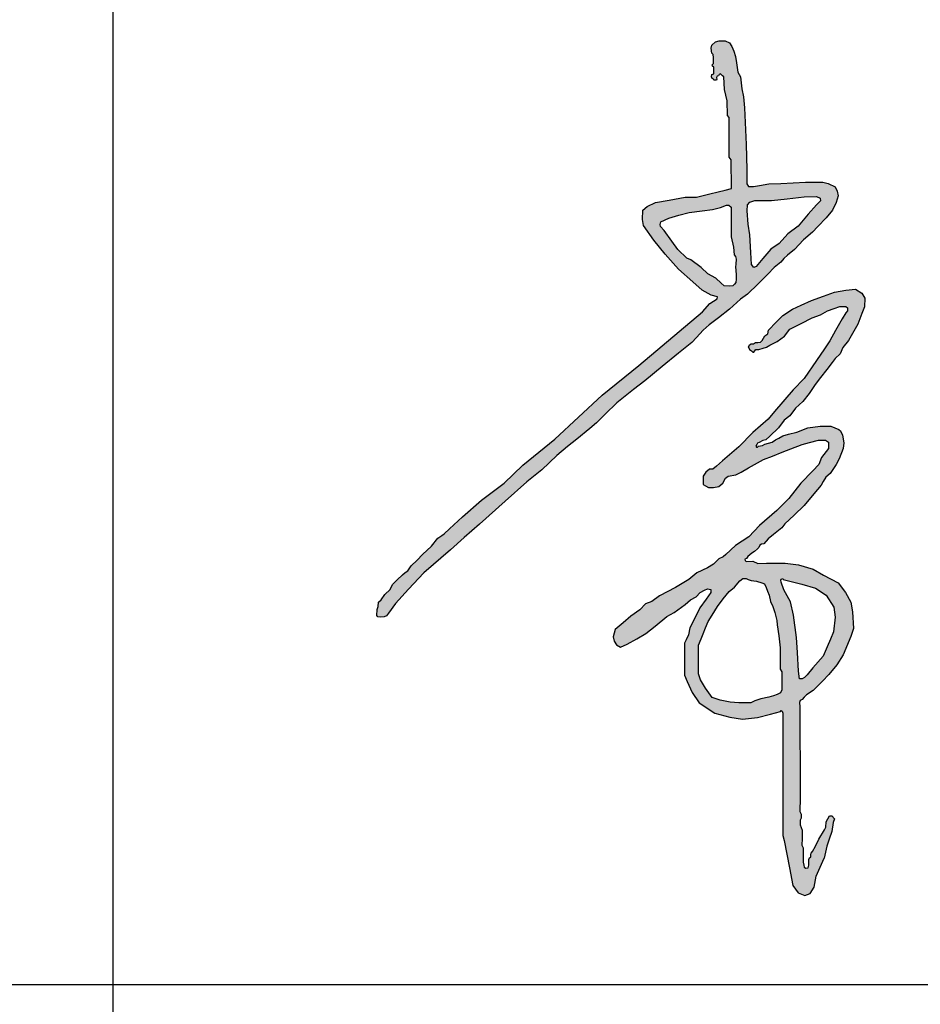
# Model space of a CAD drawing. Extents: x -302077 to 107904, y -9283 to 295706.
# Tile 179 of 256: x 105211 to 105941, y 2101 to 2900. Entities that reach past the tile are written whole.
import ezdxf

# ---------------------------------------------------------------- set-up
doc = ezdxf.new("R2010")
doc.units = 0
doc.header["$LTSCALE"] = 500
doc.header["$MEASUREMENT"] = 0
doc.layers.get('0').update_dxf_attribs({"linetype": 'CONTINUOUS'})
doc.layers.add('PUB_TITLE', color=4, linetype='CONTINUOUS')

# ---------------------------------------------------------------- blocks, each defined once
blk = doc.blocks.new('常凤杰')
h = blk.add_hatch(color=1)
h.paths.add_polyline_path([(-52.97, 629.66), (-52.66, 635.16), (-50.41, 637.63), (-45.91, 639.21), (-30.51, 639.21), (-16.01, 640.78), (-0.61, 642.45), (10.85, 642.8), (14.22, 641.11), (14.56, 638.76), (10.74, 635.27), (3.21, 626.4), (-6.07, 615.47), (-15.45, 608.31), (-23.43, 599.44), (-31.08, 594.5), (-38.47, 585.64), (-44.62, 578.3), (-46.71, 577.61), (-48.99, 580.18), (-49.39, 591.39), (-50.54, 607.6), (-51.97, 617.44)], flags=16)
h.paths.add_polyline_path([(-71.98, 634.9), (-69.77, 634.93), (-67.58, 632.91), (-67.58, 625.96), (-67.58, 616.98), (-67.58, 605.81), (-65.56, 596.11), (-64.95, 588.99), (-63.68, 587.72), (-63.11, 585.2), (-63.36, 580.58), (-63.5, 578.07), (-63.11, 571.17), (-62.87, 566.83), (-63.36, 563.65), (-64.38, 562.13), (-65.96, 560.61), (-69.31, 560.3), (-74.11, 560.74), (-76.64, 563.08), (-81.73, 567.78), (-89.04, 571.61), (-95.04, 577.55), (-104.78, 584.63), (-108.23, 585.96), (-116.72, 593.89), (-122.13, 601.64), (-129.1, 611.62), (-132.64, 615.28), (-132.92, 617.12), (-132.14, 619.41), (-124.94, 622.87), (-115.61, 625.54), (-106.31, 628.22), (-94.29, 629.67), (-84.69, 630.84), (-77.47, 632.58)], flags=16)
h.paths.add_polyline_path([(-325.56, 317.92), (-350.16, 296.74), (-364.12, 281.52), (-376.1, 268.46), (-382.58, 259.71), (-384.49, 257.13), (-386.67, 256.21), (-389.59, 256.06), (-392.31, 256.12), (-393.41, 257.54), (-392.91, 263.05), (-392.11, 265.65), (-391.61, 269.75), (-389.21, 271.95), (-386.01, 276.65), (-381.11, 281.45), (-378.91, 285.95), (-374.5, 290.14), (-369.66, 294.77), (-367.24, 297.08), (-364.9, 298.44), (-361.6, 303.14), (-356.09, 308.48), (-351.18, 313.48), (-343.08, 321.08), (-337.28, 328.57), (-333.58, 331.07), (-331.37, 332.56), (-326.47, 337.07), (-314.58, 348.11), (-297.07, 363.46), (-276.25, 379.23), (-259.12, 395.65), (-229.77, 419.75), (-186.16, 459.95), (-152.49, 487.27), (-93.94, 536.68), (-87.27, 544.24), (-80.49, 548.55), (-80.3, 550.42), (-85.99, 551.99), (-94.24, 556.79), (-102.94, 564.42), (-116.1, 575.95), (-128.37, 589.84), (-138.73, 602.7), (-148.31, 616.2), (-149.1, 621.53), (-148.77, 630.22), (-144.84, 633.67), (-136.99, 637.12), (-124.43, 639.47), (-109.78, 642.22), (-99.31, 642.3), (-87.06, 645.28), (-79.66, 647.08), (-73.18, 648.66), (-67.41, 650.06), (-67.73, 676.56), (-69.46, 679.07), (-69.46, 689.74), (-69.4, 715.31), (-71.07, 717.24), (-71.35, 730.82), (-73.7, 741.21), (-74.38, 752.79), (-75.62, 753.89), (-77.49, 755.47), (-78.54, 754.9), (-79.35, 753.61), (-80.36, 753.46), (-80.98, 752.36), (-80.74, 750.5), (-81.22, 749.83), (-83.56, 749.88), (-84.13, 750.93), (-85, 751.45), (-85.52, 752.94), (-85.28, 755.09), (-83.56, 755.52), (-83.56, 758.74), (-83.55, 761.61), (-84.85, 762.61), (-85.14, 764), (-83.84, 765), (-83.95, 770.61), (-83.99, 773.25), (-85.51, 774.52), (-85.99, 779.15), (-85.27, 782.04), (-82.02, 784.99), (-78.53, 785.95), (-73.23, 785.83), (-69.25, 784.03), (-66.9, 780.72), (-65.16, 776.57), (-63.65, 771.63), (-62.69, 765.61), (-61.34, 757.17), (-58.96, 752.79), (-57.71, 741.85), (-56.17, 734.44), (-55.21, 724.24), (-53.95, 690.74), (-53.09, 667.71), (-53.09, 654.37), (-51.56, 652.08), (-46.97, 651.91), (-41.61, 652.84), (-33.11, 654.29), (-21.96, 654.8), (0.66, 655.9), (16.56, 655.9), (21.49, 654.8), (28.04, 651.57), (29.74, 647.83), (30.85, 643.32), (28.81, 637.29), (25.41, 630.27), (19.63, 623.04), (12.06, 615.14), (7.12, 609.98), (-1.12, 602.9), (-9.46, 594.06), (-15.67, 588.79), (-19.14, 585.63), (-21.84, 582.26), (-27.92, 577.53), (-33.78, 571.23), (-42.79, 562.52), (-52.56, 553.08), (-58.87, 548.36), (-69.01, 539.06), (-79.37, 531.1), (-87.85, 524.72), (-93.31, 519.95), (-99.56, 512.98), (-103.64, 508.42), (-116.01, 498.7), (-131.14, 486.34), (-147, 473.25), (-157.34, 465.16), (-172.73, 453.14), (-183.41, 442.48), (-191.28, 434.62), (-197.34, 429.4), (-209.47, 419.55), (-217.9, 412.72), (-227.92, 404.58), (-241.69, 391.42), (-255.26, 380.26), (-275.18, 362.59), (-298.98, 341.5), (-312.95, 329.11)])
h = blk.add_hatch(color=1)
h.paths.add_polyline_path([(-20.18, 291.36), (-19.89, 290.68), (-2.73, 286.15), (9.99, 282.7), (19.75, 276.29), (26.75, 265.26), (28.04, 255.99), (26.57, 242.43), (23.61, 235.55), (20.7, 228.79), (16.82, 220.15), (7.59, 209.28), (2.17, 202.89), (-0.33, 200.4), (-2.33, 199.27), (-4.68, 199.27), (-5.64, 206.23), (-6.69, 223.46), (-7.52, 237.16), (-10.44, 257.63), (-13.14, 269.99), (-19.24, 281.04), (-21.5, 288.08), (-21.86, 289.92), (-21.61, 290.87)], flags=16)
h.paths.add_polyline_path([(-64.46, 283.47), (-59.77, 289.32), (-56.85, 291.35), (-53.82, 291.35), (-51.93, 290.53), (-49.08, 289.67), (-44.44, 289.08), (-39.26, 287.64), (-36.95, 286.51), (-35.31, 283.18), (-34.14, 279.68), (-32.52, 276.11), (-31.42, 270.28), (-29.29, 265.74), (-27.47, 260.25), (-25.75, 252.9), (-25.16, 248.99), (-23.63, 238.79), (-22.63, 227.79), (-22.63, 217.41), (-22.63, 208.09), (-20.99, 205.62), (-20.99, 197.71), (-20.99, 188.98), (-22.14, 186.34), (-25.27, 184.7), (-28.57, 183.49), (-32.97, 182.44), (-40.3, 180.7), (-45.95, 179.01), (-49.63, 177.19), (-60.68, 177.19), (-68.48, 177.8), (-77.55, 179.61), (-84.97, 182.19), (-91.07, 190.7), (-95.85, 198.43), (-97.61, 203.7), (-97.61, 215.23), (-97.61, 230.15), (-95.08, 236.13), (-93.26, 240.45), (-91.29, 246.07), (-88.6, 251.95), (-85.19, 257.61), (-80.07, 265.65), (-74.8, 272.85), (-69.41, 279.49)], flags=16)
h.paths.add_polyline_path([(-19.02, 50.48), (-16.52, 37.86), (-14.03, 25.32), (-10.8, 9.06), (-5.92, 2.39), (0, 0), (5.12, 1.93), (8.65, 7.73), (10.59, 17.86), (17.79, 34.43), (20.42, 45.41), (22.58, 51.88), (24.93, 58.92), (26.15, 67.09), (27.28, 70.56), (25.03, 73.19), (22.68, 73.28), (19.86, 67.65), (19.46, 62.73), (18.08, 60.42), (12.9, 51.84), (10.03, 45.21), (7.32, 40.43), (5.89, 38.87), (5.69, 37.77), (5.6, 35.47), (4.31, 34.69), (3.92, 33.01), (3.81, 31.23), (3.85, 27.73), (3.13, 25.44), (1.13, 25.18), (-0.35, 26.11), (-0.73, 27.97), (-1.31, 30.75), (-1.3, 34.48), (-1.29, 40.2), (-1.28, 43.78), (-1.88, 45.01), (-2.5, 46.28), (-2.22, 52.43), (-2.35, 60.14), (-4.21, 64.79), (-4.14, 69.31), (-3.28, 70.97), (-3.35, 74.76), (-4.41, 77.29), (-4.14, 89.69), (-4.27, 116.41), (-4.43, 150.78), (-4.54, 173.52), (-4.65, 177.57), (-4.28, 179.33), (-2.46, 180.25), (-0.49, 182.37), (1.59, 184.61), (7.73, 188.47), (11.35, 192.09), (16.21, 196.95), (22.33, 203.06), (29.48, 212.18), (35.42, 221.31), (42.48, 238.09), (44.72, 245.57), (43.88, 260.78), (42.38, 269.61), (37.56, 278.73), (30.64, 287.56), (17.3, 294.54), (7.64, 300.05), (-5.78, 303.94), (-17.95, 305.45), (-35.08, 305.7), (-43.11, 305.32), (-47.78, 307.37), (-53.7, 307.21), (-54.8, 308.03), (-54.88, 309.37), (-53.55, 309.99), (-52.13, 311.56), (-48.72, 314.89), (-46.05, 316.38), (-43.34, 318.64), (-42.06, 320.07), (-41.09, 322.16), (-39.75, 323.03), (-37.6, 323.37), (-33.51, 327.94), (-28.75, 331.81), (-21.08, 338.06), (-18.28, 341.67), (-9.63, 349.68), (-0.4, 358.5), (8.34, 369.26), (15.01, 377.46), (17.04, 380.62), (19.3, 384.56), (23.36, 388.06), (28.83, 396.47), (31.71, 401.43), (35.27, 410.94), (35.83, 416.35), (34.81, 423.24), (32.89, 427.19), (31.43, 428.54), (23.98, 431.7), (14.15, 431.7), (2.81, 430.06), (-7.3, 426.17), (-14.74, 424.29), (-20.16, 422.67), (-23.91, 420.6), (-26.88, 418.93), (-29.9, 416.88), (-36.78, 415.13), (-38.87, 413.76), (-42.57, 413.31), (-43.52, 412.34), (-44.45, 412.21), (-44.93, 413.18), (-44.05, 414.73), (-43.3, 416.06), (-41.7, 416.51), (-38.33, 418.46), (-35.73, 419.13), (-32.17, 422.41), (-24.05, 429.9), (-18.99, 436.98), (-13.56, 441.12), (-8.41, 448.01), (-1.6, 454.27), (4.19, 461.53), (9.49, 469.78), (14.64, 476.25), (20.48, 483.6), (25.28, 490.05), (27.97, 493.66), (32.48, 498.09), (34.94, 504.07), (40.15, 510.34), (44.04, 516.94), (48.96, 525.3), (52.65, 535.13), (54.87, 541.2), (55.19, 549.15), (52.4, 553.82), (46.75, 557.42), (37.89, 556.77), (27.5, 554.83), (17.14, 551.11), (6.3, 547.23), (-3.36, 542.84), (-11.34, 539.21), (-19.95, 533.31), (-26.26, 527.24), (-33.15, 519.95), (-33.97, 516.59), (-36.76, 514.62), (-39.14, 510.44), (-40.62, 508.74), (-43.08, 508.56), (-45.29, 508.39), (-47.01, 507.41), (-49.23, 507.33), (-50.7, 506.35), (-51.52, 504.13), (-50.65, 502.07), (-49.05, 500.7), (-47.71, 499.53), (-46.88, 499.53), (-46.15, 500.48), (-44.9, 502.11), (-42.31, 502.11), (-38.1, 503.3), (-35.2, 504.13), (-32.08, 506.13), (-25.34, 509.39), (-18.67, 514.39), (-13.52, 520.7), (-3.29, 525.92), (6.91, 531.13), (14.5, 534.08), (20.81, 537.7), (27.12, 539.8), (32.28, 541.52), (37.93, 541.52), (39.45, 540.38), (39.45, 537.7), (37.71, 535.82), (34.52, 530.24), (28.34, 519.44), (23.19, 510.02), (18.07, 502.62), (10.83, 492.05), (-0.61, 475.35), (-10.73, 465.13), (-27.68, 445.06), (-33.63, 438.01), (-47.53, 425.63), (-60.47, 412.46), (-75.45, 399.72), (-81.22, 394.82), (-84.45, 392.08), (-87.58, 392.08), (-90.99, 389.23), (-93.35, 385.65), (-93.35, 377.93), (-91.16, 376.71), (-88.34, 375.15), (-83.91, 375.15), (-79.03, 376.22), (-75.29, 379.15), (-72.77, 383.86), (-70.33, 385.65), (-63.33, 386.79), (-58.53, 389.39), (-51.78, 393.13), (-46.09, 396.29), (-37.92, 400.81), (-29.48, 404.11), (-20.72, 407.54), (-12.88, 410.61), (-2.23, 414.78), (4.44, 416.55), (12.65, 418.73), (19.12, 418.73), (21.81, 416.88), (21.81, 413.71), (21.81, 410.95), (19.77, 408.34), (15.38, 402.82), (13.1, 396.47), (7.41, 390.46), (-3.44, 379), (-14.48, 365.09), (-25.57, 354.06), (-41.43, 340.31), (-51.2, 329.91), (-63.48, 321.86), (-72.44, 313.68), (-75.06, 311.29), (-78.79, 309.61), (-83.75, 304.57), (-89.45, 301.32), (-99.05, 296.69), (-106.37, 290.67), (-118.9, 283.19), (-133.57, 275.42), (-140.41, 270.3), (-146.18, 268.18), (-151.39, 262.57), (-159.77, 256.8), (-166.77, 250.86), (-174.2, 244.56), (-176.06, 237.97), (-175.08, 233.91), (-172.88, 230.41), (-169.3, 228.38), (-163.04, 231.23), (-154.33, 236.1), (-145.95, 240.8), (-137.57, 247.65), (-126.86, 256.4), (-119.92, 260.33), (-109.81, 267.51), (-105.01, 271.74), (-99.64, 274.75), (-95.98, 278.49), (-91.99, 280.68), (-89.42, 282.1), (-86.3, 281.25), (-86.3, 278.73), (-90.69, 272.55), (-96.5, 264.38), (-100.21, 256.86), (-105.5, 246.13), (-106.88, 239.7), (-109.08, 235.07), (-110.54, 231.9), (-110.54, 215.15), (-110.54, 202.53), (-107.95, 196.81), (-103.38, 186.73), (-97.01, 177.17), (-82.57, 167.68), (-68.9, 163.91), (-57.06, 162.21), (-43.53, 163.65), (-31.55, 166.77), (-22.35, 169.17), (-21.55, 170.06), (-20.6, 169.62), (-20.25, 167.7), (-20.25, 164.58), (-20.25, 142.29), (-20.25, 115.45), (-20.25, 72.32), (-20.25, 55.26)])
at = {"color": 1}
for p, q in [((-85.99, 779.15), (-85.27, 782.04)), ((-85.51, 774.52), (-85.99, 779.15)), ((-85.27, 782.04), (-82.02, 784.99)), ((-82.02, 784.99), (-78.53, 785.95)), ((-78.53, 785.95), (-73.23, 785.83)), ((-73.23, 785.83), (-69.25, 784.03)), ((-69.25, 784.03), (-66.9, 780.72)), ((-66.9, 780.72), (-65.16, 776.57)), ((-83.99, 773.25), (-85.51, 774.52)), ((-83.95, 770.61), (-83.99, 773.25)), ((-83.84, 765), (-83.95, 770.61)), ((-65.16, 776.57), (-63.65, 771.63)), ((-63.65, 771.63), (-62.69, 765.61)), ((-85.14, 764), (-83.84, 765)), ((-84.85, 762.61), (-85.14, 764)), ((-83.55, 761.61), (-84.85, 762.61)), ((-83.56, 758.74), (-83.55, 761.61)), ((-62.69, 765.61), (-61.34, 757.17)), ((-85.52, 752.94), (-85.28, 755.09)), ((-85, 751.45), (-85.52, 752.94)), ((-85.28, 755.09), (-83.56, 755.52)), ((-83.56, 755.52), (-83.56, 758.74)), ((-80.36, 753.46), (-80.98, 752.36)), ((-80.98, 752.36), (-80.74, 750.5)), ((-79.35, 753.61), (-80.36, 753.46)), ((-78.54, 754.9), (-79.35, 753.61)), ((-77.49, 755.47), (-78.54, 754.9)), ((-75.62, 753.89), (-77.49, 755.47)), ((-74.38, 752.79), (-75.62, 753.89)), ((-73.7, 741.21), (-74.38, 752.79)), ((-61.34, 757.17), (-58.96, 752.79)), ((-58.96, 752.79), (-57.71, 741.85)), ((-84.13, 750.93), (-85, 751.45)), ((-83.56, 749.88), (-84.13, 750.93)), ((-81.22, 749.83), (-83.56, 749.88)), ((-80.74, 750.5), (-81.22, 749.83)), ((-71.35, 730.82), (-73.7, 741.21)), ((-57.71, 741.85), (-56.17, 734.44)), ((-56.17, 734.44), (-55.21, 724.24)), ((-71.07, 717.24), (-71.35, 730.82)), ((-69.4, 715.31), (-71.07, 717.24)), ((-55.21, 724.24), (-53.95, 690.74)), ((-69.46, 689.74), (-69.4, 715.31)), ((-69.46, 679.07), (-69.46, 689.74)), ((-53.95, 690.74), (-53.09, 667.71)), ((-67.73, 676.56), (-69.46, 679.07)), ((-67.41, 650.06), (-67.73, 676.56)), ((-53.09, 667.71), (-53.09, 654.37)), ((-53.09, 654.37), (-51.56, 652.08)), ((-51.56, 652.08), (-46.97, 651.91)), ((-46.97, 651.91), (-41.61, 652.84)), ((-41.61, 652.84), (-33.11, 654.29)), ((-33.11, 654.29), (-21.96, 654.8)), ((-21.96, 654.8), (0.66, 655.9)), ((0.66, 655.9), (16.56, 655.9)), ((16.56, 655.9), (21.49, 654.8)), ((21.49, 654.8), (28.04, 651.57)), ((-99.31, 642.3), (-87.06, 645.28)), ((-87.06, 645.28), (-79.66, 647.08)), ((-79.66, 647.08), (-73.18, 648.66)), ((-73.18, 648.66), (-67.41, 650.06)), ((28.04, 651.57), (29.74, 647.83)), ((30.85, 643.32), (28.81, 637.29)), ((29.74, 647.83), (30.85, 643.32)), ((-144.84, 633.67), (-136.99, 637.12)), ((-136.99, 637.12), (-124.43, 639.47)), ((-124.43, 639.47), (-109.78, 642.22)), ((-109.78, 642.22), (-99.31, 642.3)), ((-77.47, 632.58), (-71.98, 634.9)), ((-71.98, 634.9), (-69.77, 634.93)), ((-69.77, 634.93), (-67.58, 632.91)), ((-52.97, 629.66), (-52.66, 635.16)), ((-52.66, 635.16), (-50.41, 637.63)), ((-50.41, 637.63), (-45.91, 639.21)), ((-45.91, 639.21), (-30.51, 639.21)), ((-30.51, 639.21), (-16.01, 640.78)), ((-16.01, 640.78), (-0.61, 642.45)), ((-0.61, 642.45), (10.85, 642.8)), ((10.74, 635.27), (3.21, 626.4)), ((14.56, 638.76), (10.74, 635.27)), ((10.85, 642.8), (14.22, 641.11)), ((14.22, 641.11), (14.56, 638.76)), ((28.81, 637.29), (25.41, 630.27)), ((-149.1, 621.53), (-148.77, 630.22)), ((-148.77, 630.22), (-144.84, 633.67)), ((-124.94, 622.87), (-115.61, 625.54)), ((-115.61, 625.54), (-106.31, 628.22)), ((-106.31, 628.22), (-94.29, 629.67)), ((-94.29, 629.67), (-84.69, 630.84)), ((-84.69, 630.84), (-77.47, 632.58)), ((-67.58, 632.91), (-67.58, 625.96)), ((-67.58, 625.96), (-67.58, 616.98)), ((-51.97, 617.44), (-52.97, 629.66)), ((3.21, 626.4), (-6.07, 615.47)), ((25.41, 630.27), (19.63, 623.04)), ((-148.31, 616.2), (-149.1, 621.53)), ((-138.73, 602.7), (-148.31, 616.2)), ((-132.92, 617.12), (-132.14, 619.41)), ((-132.64, 615.28), (-132.92, 617.12)), ((-132.14, 619.41), (-124.94, 622.87)), ((-67.58, 616.98), (-67.58, 605.81)), ((-50.54, 607.6), (-51.97, 617.44)), ((19.63, 623.04), (12.06, 615.14)), ((-129.1, 611.62), (-132.64, 615.28)), ((-122.13, 601.64), (-129.1, 611.62)), ((-49.39, 591.39), (-50.54, 607.6)), ((-15.45, 608.31), (-23.43, 599.44)), ((-6.07, 615.47), (-15.45, 608.31)), ((7.12, 609.98), (-1.12, 602.9)), ((12.06, 615.14), (7.12, 609.98)), ((-128.37, 589.84), (-138.73, 602.7)), ((-116.72, 593.89), (-122.13, 601.64)), ((-67.58, 605.81), (-65.56, 596.11)), ((-23.43, 599.44), (-31.08, 594.5)), ((-1.12, 602.9), (-9.46, 594.06)), ((-116.1, 575.95), (-128.37, 589.84)), ((-108.23, 585.96), (-116.72, 593.89)), ((-65.56, 596.11), (-64.95, 588.99)), ((-64.95, 588.99), (-63.68, 587.72)), ((-48.99, 580.18), (-49.39, 591.39)), ((-31.08, 594.5), (-38.47, 585.64)), ((-15.67, 588.79), (-19.14, 585.63)), ((-9.46, 594.06), (-15.67, 588.79)), ((-104.78, 584.63), (-108.23, 585.96)), ((-95.04, 577.55), (-104.78, 584.63)), ((-63.68, 587.72), (-63.11, 585.2)), ((-63.36, 580.58), (-63.5, 578.07)), ((-63.11, 585.2), (-63.36, 580.58)), ((-46.71, 577.61), (-48.99, 580.18)), ((-38.47, 585.64), (-44.62, 578.3)), ((-21.84, 582.26), (-27.92, 577.53)), ((-19.14, 585.63), (-21.84, 582.26)), ((-102.94, 564.42), (-116.1, 575.95)), ((-89.04, 571.61), (-95.04, 577.55)), ((-81.73, 567.78), (-89.04, 571.61)), ((-63.5, 578.07), (-63.11, 571.17)), ((-63.11, 571.17), (-62.87, 566.83)), ((-44.62, 578.3), (-46.71, 577.61)), ((-33.78, 571.23), (-42.79, 562.52)), ((-27.92, 577.53), (-33.78, 571.23)), ((-94.24, 556.79), (-102.94, 564.42)), ((-76.64, 563.08), (-81.73, 567.78)), ((-74.11, 560.74), (-76.64, 563.08)), ((-64.38, 562.13), (-65.96, 560.61)), ((-63.36, 563.65), (-64.38, 562.13)), ((-62.87, 566.83), (-63.36, 563.65)), ((-42.79, 562.52), (-52.56, 553.08)), ((-85.99, 551.99), (-94.24, 556.79)), ((-69.31, 560.3), (-74.11, 560.74)), ((-65.96, 560.61), (-69.31, 560.3)), ((-52.56, 553.08), (-58.87, 548.36)), ((17.14, 551.11), (27.5, 554.83)), ((27.5, 554.83), (37.89, 556.77)), ((37.89, 556.77), (46.75, 557.42)), ((46.75, 557.42), (52.4, 553.82)), ((52.4, 553.82), (55.19, 549.15)), ((-93.94, 536.68), (-87.27, 544.24)), ((-87.27, 544.24), (-80.49, 548.55)), ((-80.3, 550.42), (-85.99, 551.99)), ((-80.49, 548.55), (-80.3, 550.42)), ((-58.87, 548.36), (-69.01, 539.06)), ((-3.36, 542.84), (6.3, 547.23)), ((6.3, 547.23), (17.14, 551.11)), ((55.19, 549.15), (54.87, 541.2)), ((-152.49, 487.27), (-93.94, 536.68)), ((-69.01, 539.06), (-79.37, 531.1)), ((-19.95, 533.31), (-11.34, 539.21)), ((-11.34, 539.21), (-3.36, 542.84)), ((14.5, 534.08), (20.81, 537.7)), ((20.81, 537.7), (27.12, 539.8)), ((27.12, 539.8), (32.28, 541.52)), ((32.28, 541.52), (37.93, 541.52)), ((37.71, 535.82), (34.52, 530.24)), ((39.45, 537.7), (37.71, 535.82)), ((37.93, 541.52), (39.45, 540.38)), ((39.45, 540.38), (39.45, 537.7)), ((52.65, 535.13), (48.96, 525.3)), ((54.87, 541.2), (52.65, 535.13)), ((-79.37, 531.1), (-87.85, 524.72)), ((-33.15, 519.95), (-26.26, 527.24)), ((-26.26, 527.24), (-19.95, 533.31)), ((-13.52, 520.7), (-3.29, 525.92)), ((-3.29, 525.92), (6.91, 531.13)), ((6.91, 531.13), (14.5, 534.08)), ((34.52, 530.24), (28.34, 519.44)), ((48.96, 525.3), (44.04, 516.94)), ((-93.31, 519.95), (-99.56, 512.98)), ((-87.85, 524.72), (-93.31, 519.95)), ((-36.76, 514.62), (-33.97, 516.59)), ((-33.97, 516.59), (-33.15, 519.95)), ((-18.67, 514.39), (-13.52, 520.7)), ((28.34, 519.44), (23.19, 510.02)), ((44.04, 516.94), (40.15, 510.34)), ((-103.64, 508.42), (-116.01, 498.7)), ((-99.56, 512.98), (-103.64, 508.42)), ((-50.7, 506.35), (-49.23, 507.33)), ((-49.23, 507.33), (-47.01, 507.41)), ((-47.01, 507.41), (-45.29, 508.39)), ((-45.29, 508.39), (-43.08, 508.56)), ((-43.08, 508.56), (-40.62, 508.74)), ((-40.62, 508.74), (-39.14, 510.44)), ((-39.14, 510.44), (-36.76, 514.62)), ((-32.08, 506.13), (-25.34, 509.39)), ((-25.34, 509.39), (-18.67, 514.39)), ((23.19, 510.02), (18.07, 502.62)), ((40.15, 510.34), (34.94, 504.07)), ((-116.01, 498.7), (-131.14, 486.34)), ((-51.52, 504.13), (-50.7, 506.35)), ((-51.52, 504.13), (-50.65, 502.07)), ((-50.65, 502.07), (-49.05, 500.7)), ((-49.05, 500.7), (-47.71, 499.53)), ((-47.71, 499.53), (-46.88, 499.53)), ((-46.88, 499.53), (-46.15, 500.48)), ((-46.15, 500.48), (-44.9, 502.11)), ((-44.9, 502.11), (-42.31, 502.11)), ((-42.31, 502.11), (-38.1, 503.3)), ((-38.1, 503.3), (-35.2, 504.13)), ((-35.2, 504.13), (-32.08, 506.13)), ((18.07, 502.62), (10.83, 492.05)), ((32.48, 498.09), (27.97, 493.66)), ((34.94, 504.07), (32.48, 498.09)), ((10.83, 492.05), (-0.61, 475.35)), ((25.28, 490.05), (20.48, 483.6)), ((27.97, 493.66), (25.28, 490.05)), ((-186.16, 459.95), (-152.49, 487.27)), ((-131.14, 486.34), (-147, 473.25)), ((20.48, 483.6), (14.64, 476.25)), ((-147, 473.25), (-157.34, 465.16)), ((-0.61, 475.35), (-10.73, 465.13)), ((14.64, 476.25), (9.49, 469.78)), ((-157.34, 465.16), (-172.73, 453.14)), ((-10.73, 465.13), (-27.68, 445.06)), ((9.49, 469.78), (4.19, 461.53)), ((-229.77, 419.75), (-186.16, 459.95)), ((-172.73, 453.14), (-183.41, 442.48)), ((-1.6, 454.27), (-8.41, 448.01)), ((4.19, 461.53), (-1.6, 454.27)), ((-27.68, 445.06), (-33.63, 438.01)), ((-8.41, 448.01), (-13.56, 441.12)), ((-183.41, 442.48), (-191.28, 434.62)), ((-33.63, 438.01), (-47.53, 425.63)), ((-18.99, 436.98), (-24.05, 429.9)), ((-13.56, 441.12), (-18.99, 436.98)), ((-197.34, 429.4), (-209.47, 419.55)), ((-191.28, 434.62), (-197.34, 429.4)), ((-47.53, 425.63), (-60.47, 412.46)), ((-24.05, 429.9), (-32.17, 422.41)), ((-14.74, 424.29), (-7.3, 426.17)), ((-7.3, 426.17), (2.81, 430.06)), ((2.81, 430.06), (14.15, 431.7)), ((14.15, 431.7), (23.98, 431.7)), ((23.98, 431.7), (31.43, 428.54)), ((31.43, 428.54), (32.89, 427.19)), ((32.89, 427.19), (34.81, 423.24)), ((-259.12, 395.65), (-229.77, 419.75)), ((-209.47, 419.55), (-217.9, 412.72)), ((-38.33, 418.46), (-41.7, 416.51)), ((-35.73, 419.13), (-38.33, 418.46)), ((-36.78, 415.13), (-29.9, 416.88)), ((-32.17, 422.41), (-35.73, 419.13)), ((-29.9, 416.88), (-26.88, 418.93)), ((-26.88, 418.93), (-23.91, 420.6)), ((-23.91, 420.6), (-20.16, 422.67)), ((-20.16, 422.67), (-14.74, 424.29)), ((-2.23, 414.78), (4.44, 416.55)), ((4.44, 416.55), (12.65, 418.73)), ((12.65, 418.73), (19.12, 418.73)), ((19.12, 418.73), (21.81, 416.88)), ((21.81, 416.88), (21.81, 413.71)), ((34.81, 423.24), (35.83, 416.35)), ((-217.9, 412.72), (-227.92, 404.58)), ((-60.47, 412.46), (-75.45, 399.72)), ((-44.05, 414.73), (-44.93, 413.18)), ((-44.93, 413.18), (-44.45, 412.21)), ((-44.45, 412.21), (-43.52, 412.34)), ((-43.3, 416.06), (-44.05, 414.73)), ((-43.52, 412.34), (-42.57, 413.31)), ((-41.7, 416.51), (-43.3, 416.06)), ((-42.57, 413.31), (-38.87, 413.76)), ((-38.87, 413.76), (-36.78, 415.13)), ((-29.48, 404.11), (-20.72, 407.54)), ((-20.72, 407.54), (-12.88, 410.61)), ((-12.88, 410.61), (-2.23, 414.78)), ((19.77, 408.34), (15.38, 402.82)), ((21.81, 410.95), (19.77, 408.34)), ((21.81, 413.71), (21.81, 410.95)), ((35.27, 410.94), (31.71, 401.43)), ((35.83, 416.35), (35.27, 410.94)), ((-227.92, 404.58), (-241.69, 391.42)), ((-75.45, 399.72), (-81.22, 394.82)), ((-46.09, 396.29), (-37.92, 400.81)), ((-37.92, 400.81), (-29.48, 404.11)), ((15.38, 402.82), (13.1, 396.47)), ((31.71, 401.43), (28.83, 396.47)), ((-276.25, 379.23), (-259.12, 395.65)), ((-241.69, 391.42), (-255.26, 380.26)), ((-87.58, 392.08), (-90.99, 389.23)), ((-84.45, 392.08), (-87.58, 392.08)), ((-81.22, 394.82), (-84.45, 392.08)), ((-63.33, 386.79), (-58.53, 389.39)), ((-58.53, 389.39), (-51.78, 393.13)), ((-51.78, 393.13), (-46.09, 396.29)), ((7.41, 390.46), (-3.44, 379)), ((13.1, 396.47), (7.41, 390.46)), ((28.83, 396.47), (23.36, 388.06)), ((-90.99, 389.23), (-93.35, 385.65)), ((-93.35, 385.65), (-93.35, 377.93)), ((-75.29, 379.15), (-72.77, 383.86)), ((-72.77, 383.86), (-70.33, 385.65)), ((-70.33, 385.65), (-63.33, 386.79)), ((17.04, 380.62), (15.01, 377.46)), ((19.3, 384.56), (17.04, 380.62)), ((23.36, 388.06), (19.3, 384.56)), ((-297.07, 363.46), (-276.25, 379.23)), ((-255.26, 380.26), (-275.18, 362.59)), ((-93.35, 377.93), (-91.16, 376.71)), ((-91.16, 376.71), (-88.34, 375.15)), ((-88.34, 375.15), (-83.91, 375.15)), ((-83.91, 375.15), (-79.03, 376.22)), ((-79.03, 376.22), (-75.29, 379.15)), ((-3.44, 379), (-14.48, 365.09)), ((15.01, 377.46), (8.34, 369.26)), ((-314.58, 348.11), (-297.07, 363.46)), ((-275.18, 362.59), (-298.98, 341.5)), ((-14.48, 365.09), (-25.57, 354.06)), ((8.34, 369.26), (-0.4, 358.5)), ((-25.57, 354.06), (-41.43, 340.31)), ((-0.4, 358.5), (-9.63, 349.68)), ((-326.47, 337.07), (-314.58, 348.11)), ((-9.63, 349.68), (-18.28, 341.67)), ((-331.37, 332.56), (-326.47, 337.07)), ((-298.98, 341.5), (-312.95, 329.11)), ((-41.43, 340.31), (-51.2, 329.91)), ((-21.08, 338.06), (-28.75, 331.81)), ((-18.28, 341.67), (-21.08, 338.06)), ((-343.08, 321.08), (-337.28, 328.57)), ((-337.28, 328.57), (-333.58, 331.07)), ((-333.58, 331.07), (-331.37, 332.56)), ((-312.95, 329.11), (-325.56, 317.92)), ((-51.2, 329.91), (-63.48, 321.86)), ((-33.51, 327.94), (-37.6, 323.37)), ((-28.75, 331.81), (-33.51, 327.94)), ((-351.18, 313.48), (-343.08, 321.08)), ((-325.56, 317.92), (-350.16, 296.74)), ((-63.48, 321.86), (-72.44, 313.68)), ((-43.34, 318.64), (-46.05, 316.38)), ((-42.06, 320.07), (-43.34, 318.64)), ((-41.09, 322.16), (-42.06, 320.07)), ((-39.75, 323.03), (-41.09, 322.16)), ((-37.6, 323.37), (-39.75, 323.03)), ((-361.6, 303.14), (-356.09, 308.48)), ((-356.09, 308.48), (-351.18, 313.48)), ((-78.79, 309.61), (-83.75, 304.57)), ((-75.06, 311.29), (-78.79, 309.61)), ((-72.44, 313.68), (-75.06, 311.29)), ((-53.55, 309.99), (-54.88, 309.37)), ((-54.88, 309.37), (-54.8, 308.03)), ((-54.8, 308.03), (-53.7, 307.21)), ((-52.13, 311.56), (-53.55, 309.99)), ((-48.72, 314.89), (-52.13, 311.56)), ((-46.05, 316.38), (-48.72, 314.89)), ((-364.9, 298.44), (-361.6, 303.14)), ((-89.45, 301.32), (-99.05, 296.69)), ((-83.75, 304.57), (-89.45, 301.32)), ((-53.7, 307.21), (-47.78, 307.37)), ((-47.78, 307.37), (-43.11, 305.32)), ((-43.11, 305.32), (-35.08, 305.7)), ((-35.08, 305.7), (-17.95, 305.45)), ((-17.95, 305.45), (-5.78, 303.94)), ((-5.78, 303.94), (7.64, 300.05)), ((7.64, 300.05), (17.3, 294.54)), ((-378.91, 285.95), (-374.5, 290.14)), ((-374.5, 290.14), (-369.66, 294.77)), ((-369.66, 294.77), (-367.24, 297.08)), ((-367.24, 297.08), (-364.9, 298.44)), ((-350.16, 296.74), (-364.12, 281.52)), ((-106.37, 290.67), (-118.9, 283.19)), ((-99.05, 296.69), (-106.37, 290.67)), ((-59.77, 289.32), (-56.85, 291.35)), ((-56.85, 291.35), (-53.82, 291.35)), ((-53.82, 291.35), (-51.93, 290.53)), ((-51.93, 290.53), (-49.08, 289.67)), ((-21.86, 289.92), (-21.61, 290.87)), ((-21.5, 288.08), (-21.86, 289.92)), ((-21.61, 290.87), (-20.18, 291.36)), ((-20.18, 291.36), (-19.89, 290.68)), ((-19.89, 290.68), (-2.73, 286.15)), ((17.3, 294.54), (30.64, 287.56)), ((-386.01, 276.65), (-381.11, 281.45)), ((-381.11, 281.45), (-378.91, 285.95)), ((-364.12, 281.52), (-376.1, 268.46)), ((-118.9, 283.19), (-133.57, 275.42)), ((-91.99, 280.68), (-89.42, 282.1)), ((-89.42, 282.1), (-86.3, 281.25)), ((-86.3, 281.25), (-86.3, 278.73)), ((-69.41, 279.49), (-64.46, 283.47)), ((-64.46, 283.47), (-59.77, 289.32)), ((-49.08, 289.67), (-44.44, 289.08)), ((-44.44, 289.08), (-39.26, 287.64)), ((-39.26, 287.64), (-36.95, 286.51)), ((-36.95, 286.51), (-35.31, 283.18)), ((-35.31, 283.18), (-34.14, 279.68)), ((-19.24, 281.04), (-21.5, 288.08)), ((-13.14, 269.99), (-19.24, 281.04)), ((-2.73, 286.15), (9.99, 282.7)), ((9.99, 282.7), (19.75, 276.29)), ((30.64, 287.56), (37.56, 278.73)), ((-391.61, 269.75), (-389.21, 271.95)), ((-389.21, 271.95), (-386.01, 276.65)), ((-133.57, 275.42), (-140.41, 270.3)), ((-109.81, 267.51), (-105.01, 271.74)), ((-105.01, 271.74), (-99.64, 274.75)), ((-99.64, 274.75), (-95.98, 278.49)), ((-90.69, 272.55), (-96.5, 264.38)), ((-95.98, 278.49), (-91.99, 280.68)), ((-86.3, 278.73), (-90.69, 272.55)), ((-80.07, 265.65), (-74.8, 272.85)), ((-74.8, 272.85), (-69.41, 279.49)), ((-34.14, 279.68), (-32.52, 276.11)), ((-32.52, 276.11), (-31.42, 270.28)), ((19.75, 276.29), (26.75, 265.26)), ((37.56, 278.73), (42.38, 269.61)), ((-393.41, 257.54), (-392.91, 263.05)), ((-392.91, 263.05), (-392.11, 265.65)), ((-392.11, 265.65), (-391.61, 269.75)), ((-376.1, 268.46), (-382.58, 259.71)), ((-146.18, 268.18), (-151.39, 262.57)), ((-140.41, 270.3), (-146.18, 268.18)), ((-119.92, 260.33), (-109.81, 267.51)), ((-96.5, 264.38), (-100.21, 256.86)), ((-85.19, 257.61), (-80.07, 265.65)), ((-31.42, 270.28), (-29.29, 265.74)), ((-29.29, 265.74), (-27.47, 260.25)), ((-10.44, 257.63), (-13.14, 269.99)), ((26.75, 265.26), (28.04, 255.99)), ((42.38, 269.61), (43.88, 260.78)), ((-392.31, 256.12), (-393.41, 257.54)), ((-389.59, 256.06), (-392.31, 256.12)), ((-386.67, 256.21), (-389.59, 256.06)), ((-384.49, 257.13), (-386.67, 256.21)), ((-382.58, 259.71), (-384.49, 257.13)), ((-159.77, 256.8), (-166.77, 250.86)), ((-151.39, 262.57), (-159.77, 256.8)), ((-137.57, 247.65), (-126.86, 256.4)), ((-126.86, 256.4), (-119.92, 260.33)), ((-100.21, 256.86), (-105.5, 246.13)), ((-88.6, 251.95), (-85.19, 257.61)), ((-27.47, 260.25), (-25.75, 252.9)), ((-7.52, 237.16), (-10.44, 257.63)), ((28.04, 255.99), (26.57, 242.43)), ((43.88, 260.78), (44.72, 245.57)), ((-174.2, 244.56), (-176.06, 237.97)), ((-166.77, 250.86), (-174.2, 244.56)), ((-145.95, 240.8), (-137.57, 247.65)), ((-105.5, 246.13), (-106.88, 239.7)), ((-93.26, 240.45), (-91.29, 246.07)), ((-91.29, 246.07), (-88.6, 251.95)), ((-25.75, 252.9), (-25.16, 248.99)), ((-25.16, 248.99), (-23.63, 238.79)), ((44.72, 245.57), (42.48, 238.09)), ((-176.06, 237.97), (-175.08, 233.91)), ((-163.04, 231.23), (-154.33, 236.1)), ((-154.33, 236.1), (-145.95, 240.8)), ((-106.88, 239.7), (-109.08, 235.07)), ((-97.61, 230.15), (-95.08, 236.13)), ((-95.08, 236.13), (-93.26, 240.45)), ((-23.63, 238.79), (-22.63, 227.79)), ((-6.69, 223.46), (-7.52, 237.16)), ((23.61, 235.55), (20.7, 228.79)), ((26.57, 242.43), (23.61, 235.55)), ((42.48, 238.09), (35.42, 221.31)), ((-175.08, 233.91), (-172.88, 230.41)), ((-172.88, 230.41), (-169.3, 228.38)), ((-169.3, 228.38), (-163.04, 231.23)), ((-109.08, 235.07), (-110.54, 231.9)), ((-110.54, 231.9), (-110.54, 215.15)), ((-97.61, 215.23), (-97.61, 230.15)), ((-22.63, 227.79), (-22.63, 217.41)), ((20.7, 228.79), (16.82, 220.15)), ((-22.63, 217.41), (-22.63, 208.09)), ((-5.64, 206.23), (-6.69, 223.46)), ((16.82, 220.15), (7.59, 209.28)), ((35.42, 221.31), (29.48, 212.18)), ((-110.54, 215.15), (-110.54, 202.53)), ((-97.61, 203.7), (-97.61, 215.23)), ((7.59, 209.28), (2.17, 202.89)), ((29.48, 212.18), (22.33, 203.06)), ((-110.54, 202.53), (-107.95, 196.81)), ((-95.85, 198.43), (-97.61, 203.7)), ((-22.63, 208.09), (-20.99, 205.62)), ((-20.99, 205.62), (-20.99, 197.71)), ((-4.68, 199.27), (-5.64, 206.23)), ((-2.33, 199.27), (-4.68, 199.27)), ((-0.33, 200.4), (-2.33, 199.27)), ((2.17, 202.89), (-0.33, 200.4)), ((22.33, 203.06), (16.21, 196.95)), ((-107.95, 196.81), (-103.38, 186.73)), ((-91.07, 190.7), (-95.85, 198.43)), ((-84.97, 182.19), (-91.07, 190.7)), ((-20.99, 197.71), (-20.99, 188.98)), ((11.35, 192.09), (7.73, 188.47)), ((16.21, 196.95), (11.35, 192.09)), ((-103.38, 186.73), (-97.01, 177.17)), ((-77.55, 179.61), (-84.97, 182.19)), ((-32.97, 182.44), (-40.3, 180.7)), ((-28.57, 183.49), (-32.97, 182.44)), ((-25.27, 184.7), (-28.57, 183.49)), ((-22.14, 186.34), (-25.27, 184.7)), ((-20.99, 188.98), (-22.14, 186.34)), ((-0.49, 182.37), (-2.46, 180.25)), ((1.59, 184.61), (-0.49, 182.37)), ((7.73, 188.47), (1.59, 184.61)), ((-97.01, 177.17), (-82.57, 167.68)), ((-68.48, 177.8), (-77.55, 179.61)), ((-60.68, 177.19), (-68.48, 177.8)), ((-49.63, 177.19), (-60.68, 177.19)), ((-45.95, 179.01), (-49.63, 177.19)), ((-40.3, 180.7), (-45.95, 179.01)), ((-4.28, 179.33), (-4.65, 177.57)), ((-4.65, 177.57), (-4.54, 173.52)), ((-4.54, 173.52), (-4.43, 150.78)), ((-2.46, 180.25), (-4.28, 179.33)), ((-82.57, 167.68), (-68.9, 163.91)), ((-68.9, 163.91), (-57.06, 162.21)), ((-57.06, 162.21), (-43.53, 163.65)), ((-43.53, 163.65), (-31.55, 166.77)), ((-31.55, 166.77), (-22.35, 169.17)), ((-22.35, 169.17), (-21.55, 170.06)), ((-21.55, 170.06), (-20.6, 169.62)), ((-20.6, 169.62), (-20.25, 167.7)), ((-20.25, 167.7), (-20.25, 164.58)), ((-20.25, 164.58), (-20.25, 142.29)), ((-4.43, 150.78), (-4.27, 116.41)), ((-20.25, 142.29), (-20.25, 115.45)), ((-20.25, 115.45), (-20.25, 72.32)), ((-4.27, 116.41), (-4.14, 89.69)), ((-4.14, 89.69), (-4.41, 77.29)), ((-4.41, 77.29), (-3.35, 74.76)), ((-3.35, 74.76), (-3.28, 70.97)), ((19.86, 67.65), (22.68, 73.28)), ((22.68, 73.28), (25.03, 73.19)), ((25.03, 73.19), (27.28, 70.56)), ((-20.25, 72.32), (-20.25, 55.26)), ((-4.14, 69.31), (-4.21, 64.79)), ((-4.21, 64.79), (-2.35, 60.14)), ((-3.28, 70.97), (-4.14, 69.31)), ((19.46, 62.73), (19.86, 67.65)), ((26.15, 67.09), (24.93, 58.92)), ((27.28, 70.56), (26.15, 67.09)), ((-20.25, 55.26), (-19.02, 50.48)), ((-2.35, 60.14), (-2.22, 52.43)), ((12.9, 51.84), (18.08, 60.42)), ((18.08, 60.42), (19.46, 62.73)), ((24.93, 58.92), (22.58, 51.88)), ((-19.02, 50.48), (-16.52, 37.86)), ((-2.22, 52.43), (-2.5, 46.28)), ((-2.5, 46.28), (-1.88, 45.01)), ((10.03, 45.21), (12.9, 51.84)), ((20.42, 45.41), (17.79, 34.43)), ((22.58, 51.88), (20.42, 45.41)), ((-16.52, 37.86), (-14.03, 25.32)), ((-1.88, 45.01), (-1.28, 43.78)), ((-1.29, 40.2), (-1.3, 34.48)), ((-1.28, 43.78), (-1.29, 40.2)), ((5.6, 35.47), (5.69, 37.77)), ((5.69, 37.77), (5.89, 38.87)), ((5.89, 38.87), (7.32, 40.43)), ((7.32, 40.43), (10.03, 45.21)), ((-1.3, 34.48), (-1.31, 30.75)), ((-1.31, 30.75), (-0.73, 27.97)), ((-0.73, 27.97), (-0.35, 26.11)), ((3.13, 25.44), (3.85, 27.73)), ((3.81, 31.23), (3.92, 33.01)), ((3.85, 27.73), (3.81, 31.23)), ((3.92, 33.01), (4.31, 34.69)), ((4.31, 34.69), (5.6, 35.47)), ((10.59, 17.86), (17.79, 34.43)), ((-14.03, 25.32), (-10.8, 9.06)), ((-0.35, 26.11), (1.13, 25.18)), ((1.13, 25.18), (3.13, 25.44)), ((-10.8, 9.06), (-5.92, 2.39)), ((8.65, 7.73), (10.59, 17.86)), ((-5.92, 2.39), (0, 0)), ((0, 0), (5.12, 1.93)), ((5.12, 1.93), (8.65, 7.73))]:
    blk.add_line(p, q, dxfattribs=at)
blk = doc.blocks.new('cfj')
at = {"linetype": 'Continuous', "xscale": 0.1000000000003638, "yscale": 0.1000000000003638, "zscale": 0.1000000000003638}
blk.add_blockref('常凤杰', (11582.622, 10388.232), dxfattribs=at)
blk = doc.blocks.new('wrtgtg')
at = {"layer": 'PUB_TITLE'}
for p, q in [((6186.54, 4748.42), (6186.54, 9558.77)), ((2204.32, 5558.77), (7804.32, 5558.77))]:
    blk.add_line(p, q, dxfattribs=at)
at = {"xscale": 8.82245106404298, "yscale": 8.822451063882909, "zscale": 8.822451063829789}
blk.add_blockref('cfj', (-95439.86, -86018.58), dxfattribs=at)

msp = doc.modelspace()

# ---------------------------------------------------------------- block references
msp.add_blockref('wrtgtg', (99100.057, -3441.74))

doc.saveas('drawing.dxf')
